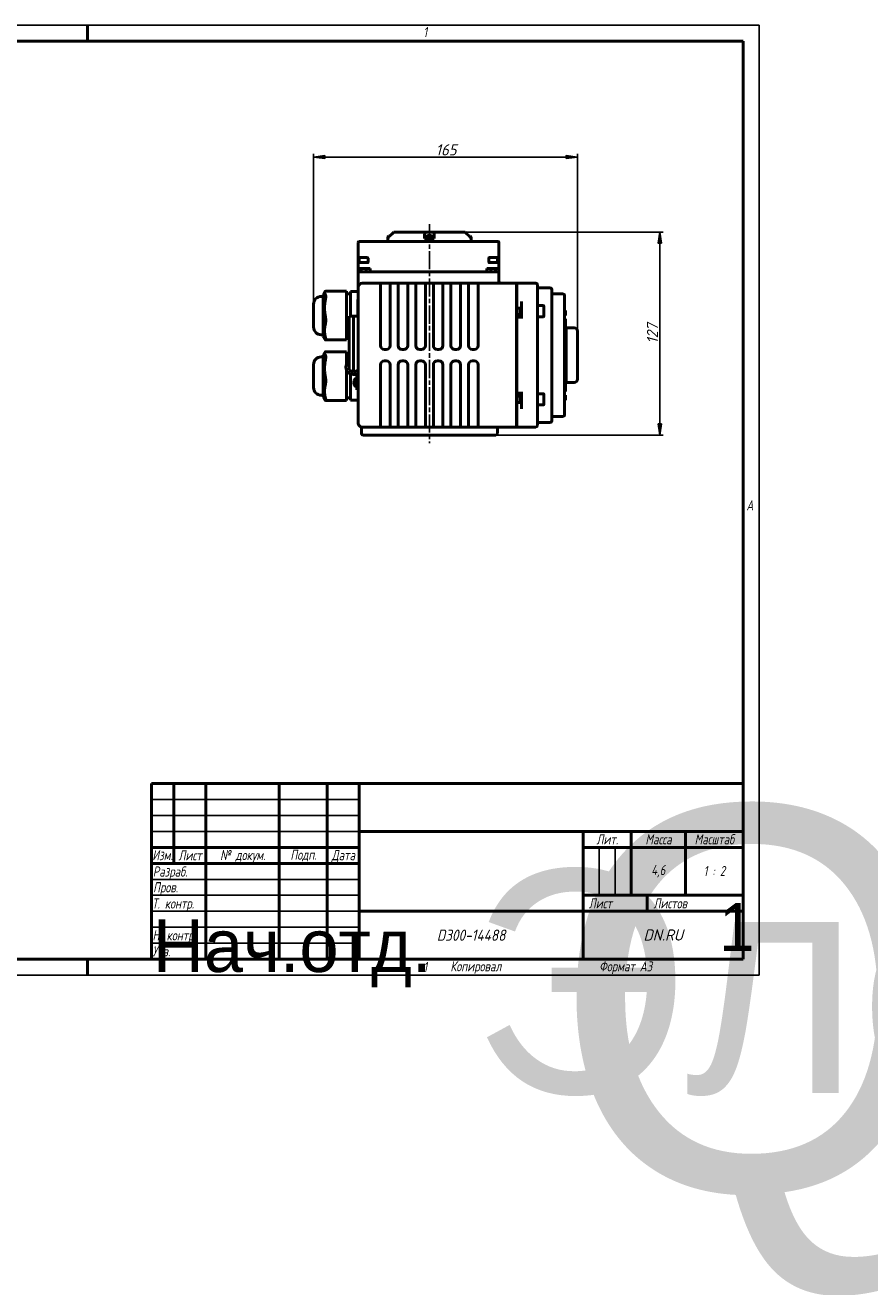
# Model space of a CAD drawing. Header units: millimetres. Extents: x -2787 to 5661, y -195 to 746.
# Tile 4 of 6: x 381 to 909, y -195 to 594. Entities that reach past the tile are written whole.
import ezdxf
from ezdxf.enums import TextEntityAlignment as Align

# ---------------------------------------------------------------- set-up
doc = ezdxf.new("R2018")
doc.units = ezdxf.units.MM
doc.header["$LTSCALE"] = 2
doc.linetypes.add('CHAIN', pattern=[0.7087, 0.4724, -0.0591, 0.1181, -0.0591])
for name, color, linetype, lineweight in [('Видимый контур (ГОСТ)', 7, 'Continuous', 50), ('Заголовок (ГОСТ)', 7, 'Continuous', 50), ('Кромка (ГОСТ)', 7, 'Continuous', 50), ('Линия резьбы (ГОСТ)', 7, 'Continuous', 25), ('Осевая линия (ГОСТ)', 7, 'Continuous', 25), ('Размер (ГОСТ)', 7, 'Continuous', 25)]:
    doc.layers.add(name, color=color, linetype=linetype, lineweight=lineweight)
doc.styles.add('Альтернативный текст (ГОСТ)', font='arial.ttf', dxfattribs={"width": 0.8})
doc.styles.add('Обычный текст (ГОСТ)', font='GOST Common Italic.ttf')
doc.dimstyles.new('Обычный (ГОСТ)', dxfattribs={"dimscale": 2, "dimtxt": 3.5, "dimasz": 3.5, "dimexe": 1, "dimexo": 0, "dimgap": 0.5, "dimtad": 1, "dimtxsty": 'Обычный текст (ГОСТ)', "dimblk": 'Filled-1', "dimcen": 0.09, "dimdle": 15, "dimclrd": 256, "dimclre": 256, "dimclrt": 256, "dimazin": 2, "dimtfac": 0.714286, "dimtdec": 3, "dimtmove": 0, "dimatfit": 3, "dimfxl": 1, "dimtolj": 1, "dimlwd": 25, "dimlwe": 25, "dimarcsym": 0})

# ---------------------------------------------------------------- blocks, each defined once
blk = doc.blocks.new('Рамки ГОСТ - Рамка')
at = {"layer": 'Кромка (ГОСТ)', "lineweight": 25}
for p, q in [((0, 297), (420, 297)), ((420, 297), (420, 0)), ((420, 0), (0, 0))]:
    blk.add_line(p, q, dxfattribs=at)
at = {"layer": 'Кромка (ГОСТ)'}
for p, q in [((210, 292), (210, 297)), ((415, 292), (20, 292)), ((415, 5), (415, 292)), ((20, 5), (415, 5)), ((210, 5), (210, 0))]:
    blk.add_line(p, q, dxfattribs=at)
at = {"layer": 'Кромка (ГОСТ)', "char_height": 3.17, "attachment_point": 1, "style": 'Альтернативный текст (ГОСТ)'}
for s, insert, width in [('\\fGOST Common|b0|i1;{\\H3.1700;1}', (315.02, 296.44), 5.2327), ('\\fGOST Common|b0|i1;{\\H3.1700;A}', (416, 148.5), 5.0704), ('\\fGOST Common|b0|i1;{\\H3.1700;1}', (315, 4.14), 6.6287), ('\\fGOST Common|b0|i1;{\\H3.1700;Формат А3}', (370, 4.39), 25.2103)]:
    blk.add_mtext(s, dxfattribs=dict(at, insert=insert, width=width))
blk = doc.blocks.new('Основные надписи ГОСТ - Форма 1')
at = {"layer": 'Заголовок (ГОСТ)'}
for p, q in [((0, 55), (185, 55)), ((0, 0), (0, 55)), ((0, 0), (0, 55)), ((7, 55), (7, 30)), ((17, 55), (17, 0)), ((40, 55), (40, 0)), ((55, 55), (55, 0)), ((65, 55), (65, 0)), ((185, 0), (185, 55)), ((65, 40), (185, 40)), ((135, 40), (135, 0)), ((150, 40), (150, 20)), ((167, 40), (167, 20)), ((0, 35), (65, 35)), ((135, 35), (185, 35)), ((0, 30), (65, 30)), ((135, 20), (185, 20)), ((155, 20), (155, 15)), ((65, 15), (185, 15)), ((185, 0), (0, 0))]:
    blk.add_line(p, q, dxfattribs=at)
at = {"layer": 'Заголовок (ГОСТ)', "linetype": 'Continuous', "lineweight": 25}
for p, q in [((0, 50), (65, 50)), ((0, 45), (65, 45)), ((0, 40), (65, 40)), ((140, 35), (140, 20)), ((145, 35), (145, 20)), ((0, 25), (65, 25)), ((0, 20), (65, 20)), ((0, 15), (65, 15)), ((0, 10), (65, 10)), ((0, 5), (65, 5))]:
    blk.add_line(p, q, dxfattribs=at)
at = {"layer": 'Заголовок (ГОСТ)', "style": 'Альтернативный текст (ГОСТ)'}
for s, insert, char_height, width, attachment_point in [('\\fGOST Common|b0|i1;{\\H3.1700;Масштаб}', (176.02, 37.53), 3.17, 17.8316, 5), ('\\fGOST Common|b0|i1;{\\H3.1700;Лит.}', (142.52, 37.49), 3.17, 14.9766, 5), ('\\fGOST Common|b0|i1;{\\H3.1700;Масса}', (158.55, 37.51), 3.17, 16.9878, 5), ('\\fGOST Common|b0|i1;{\\H3.1700;Изм.}', (3.5, 32.56), 3.17, 6.9635, 5), ('\\fGOST Common|b0|i1;{\\H3.1700;Лист}', (12.1, 32.5), 3.17, 10.0029, 5), ('\\A0;\\fGOST Common|b0|i1;{\\H3.1700;№ докум.}', (28.58, 32.16), 3.17, 22.9069, 5), ('\\fGOST Common|b0|i1;{\\H3.1700;Подп.}', (47.56, 32.45), 3.17, 14.879, 5), ('\\fGOST Common|b0|i1;{\\H3.1700;Дата}', (60.02, 32.24), 3.17, 9.9614, 5), ('\\fGOST Common|b0|i1;{\\H3.1700;Разраб.}', (0.47, 27), 3.17, 16.9971, 4), ('\\fGOST Common|b0|i1;{\\H3.1700;4,6}', (158.47, 27.53), 3.17, 17.0435, 5), ('\\fGOST Common|b0|i1;{\\H3.1700;1 : 2}', (176, 27.6), 3.17, 17.9476, 5), ('\\A0;\\fGOST Common|b0|i1;{\\H3.1700;Т. контр.}', (0.23, 17.01), 3.17, 16.9554, 4), ('\\fGOST Common|b0|i1;{\\H3.1700;Пров.}', (0.56, 22.08), 3.17, 17.0192, 4), ('\\fGOST Common|b0|i1;{\\H3.1700;Лист}', (140.37, 17.5), 3.17, 10.5071, 5), ('\\A1;', (150.6, 17.54), 3.17, 8.8313, 5), ('\\fGOST Common|b0|i1;{\\H3.1700;Листов}', (162.21, 17.5), 3.17, 14.3668, 5), ('\\fGOST Common|b0|i1;{\\H3.1700;Н. контр.}', (0.36, 7.05), 3.17, 16.9999, 4), ('\\fGOST Common|b0|i1;\\W0.90;{\\H3.5000;D300-14488}', (99.98, 7.54), 3.5, 67.2576, 5), ('\\fGOST Common|b0|i1;\\W1.00;{\\H3.5000;DN.RU}', (160.02, 7.6), 3.5, 49.9832, 5), ('\\fGOST Common|b0|i1;{\\H3.1700;Утв.}', (0.34, 2.52), 3.17, 17.0083, 4), ('\\fGOST Common|b0|i1;{\\H3.1700;Копировал}', (93.48, -0.59), 3.17, 19.7871, 1)]:
    blk.add_mtext(s, dxfattribs=dict(at, insert=insert, char_height=char_height, width=width, attachment_point=attachment_point))
at = {"layer": 'Заголовок (ГОСТ)', "lineweight": 30, "flags": 104}
for tag, height, p in [('Изм1', 2.89, (3.51, 52.52)), ('Лист1', 2.89, (12.03, 52.52)), ('Докум1', 2.89, (28.54, 52.48)), ('Изм2', 2.89, (3.5, 47.52)), ('Лист2', 2.89, (12.01, 47.5)), ('Докум2', 2.89, (28.53, 47.5)), ('ОБОЗНАЧЕНИЕ', 5, (125.33, 47.56)), ('Изм3', 2.89, (3.5, 42.5)), ('Лист3', 2.89, (12.01, 42.51)), ('Докум3', 2.89, (28.51, 42.48)), ('Изм4', 2.89, (3.51, 37.5)), ('Лист4', 2.89, (12, 37.53)), ('Докум4', 2.89, (28.51, 37.52)), ('НАИМЕНОВАНИЕ', 5, (100.14, 27.85)), ('Литера', 3.5, (137.52, 27.25)), ('Литера2', 3.5, (142.51, 27.22)), ('Литера3', 3.5, (147.52, 27.21)), ('Тип_документа', 3.17, (100.08, 17.56)), ('Листов', 3.17, (177.46, 17.58))]:
    blk.add_attdef(tag, text='', height=height, dxfattribs=at).set_placement(p, align=Align.MIDDLE_CENTER)
for tag, height, p in [('Подп1', 2.89, (40.01, 52.51)), ('Дата1', 2, (55.01, 52.51)), ('Подп2', 2.89, (40.01, 47.5)), ('Дата2', 2, (55.01, 47.49)), ('Подп3', 2.89, (40.01, 42.51)), ('Дата3', 2, (55.02, 42.52)), ('Подп4', 2.89, (40.01, 37.51)), ('Дата4', 2, (55.02, 37.51)), ('ПРОВЕРИЛ', 3.17, (17.41, 22.53)), ('Проверил_Подп.', 2.89, (40.05, 22.52)), ('ДАТА_ПРОВЕРКИ', 2, (55.02, 22.51)), ('ТЕХНОЛОГ', 3.17, (17.33, 17.54)), ('Технолог_Подп.', 2.89, (40.05, 17.51)), ('Технолог_Дата', 2, (55.01, 17.5)), ('Должность_руководителя', 3.17, (0.52, 12.51)), ('НАЧ._ОТДЕЛА', 3.17, (17.46, 12.45)), ('Руководитель_Подп.', 2.89, (40.01, 12.5)), ('Руководитель_Дата', 2, (55.01, 12.51)), ('НОРМОКОНТРОЛЬ', 3.17, (17.37, 7.48)), ('Нормоконтроль_Подп.', 2.89, (40.05, 7.52)), ('ДАТА_НОРМОКОНТРОЛЯ', 2, (55.02, 7.51)), ('УТВЕРДИЛ', 3.17, (17.4, 2.51)), ('Утвердил_Подп.', 2.89, (40.05, 2.51)), ('ДАТА_УТВЕРЖДЕНИЯ', 2, (55.01, 2.5))]:
    blk.add_attdef(tag, text='', height=height, dxfattribs=at).set_placement(p, align=Align.MIDDLE_LEFT)
for tag, p in [('Материал_Наим.', (133.71, 9.75)), ('Материал_ГОСТ', (134.04, 4.06))]:
    blk.add_attdef(tag, text='', height=3.5, dxfattribs=at).set_placement(p, align=Align.MIDDLE_RIGHT)
blk = doc.blocks.new('Filled-1')
at = {"color": 0}
for p, q in [((0, 0), (-1, 0.14)), ((-1, 0.14), (-1, -0.14)), ((-1, 0), (0, 0)), ((-1, -0.14), (0, 0))]:
    blk.add_line(p, q, dxfattribs=at)
at = {"color": 0, "flags": 128}
blk.add_lwpolyline([(-1, -0.14), (0, 0), (-1, 0.14), (-1, -0.14)], dxfattribs=at)
at = {"color": 0}
blk.add_solid([(-1, -0.14), (0, 0), (-1, 0.14), (-1, -0.14)], dxfattribs=at)
blk = doc.blocks.new('*D16')
at = {"layer": 'Defpoints', "color": 0, "linetype": 'Continuous', "transparency": 16777216}
for p in [(726.41, 511.6), (561.41, 419.66), (726.41, 402.81)]:
    blk.add_point(p, dxfattribs=at)
at = {"layer": 'Размер (ГОСТ)', "linetype": 'Continuous', "lineweight": 25, "transparency": 16777216}
for p, q in [((561.41, 419.66), (561.41, 513.6)), ((726.41, 402.81), (726.41, 513.6)), ((568.41, 511.6), (719.41, 511.6))]:
    blk.add_line(p, q, dxfattribs=at)
at = {"layer": 'Размер (ГОСТ)', "linetype": 'Continuous', "lineweight": 25, "transparency": 16777216, "xscale": 7, "yscale": 7, "zscale": 7, "rotation": 180}
blk.add_blockref('Filled-1', (561.41, 511.6), dxfattribs=at)
at = {"layer": 'Размер (ГОСТ)', "linetype": 'Continuous', "lineweight": 25, "transparency": 16777216, "xscale": 7, "yscale": 7, "zscale": 7}
blk.add_blockref('Filled-1', (726.41, 511.6), dxfattribs=at)
at = {"layer": 'Размер (ГОСТ)', "linetype": 'Continuous', "lineweight": 25, "transparency": 16777216, "insert": (637.75, 519.6), "char_height": 7, "attachment_point": 1, "style": 'Обычный текст (ГОСТ)'}
blk.add_mtext('\\A1;165', dxfattribs=at)
blk = doc.blocks.new('*D17')
at = {"layer": 'Defpoints', "color": 0, "linetype": 'Continuous', "transparency": 16777216}
for p in [(656.22, 464.72), (675.38, 337.72), (777.94, 337.72)]:
    blk.add_point(p, dxfattribs=at)
at = {"layer": 'Размер (ГОСТ)', "linetype": 'Continuous', "lineweight": 25, "transparency": 16777216}
for p, q in [((656.22, 464.72), (779.94, 464.72)), ((777.94, 457.72), (777.94, 344.72)), ((675.38, 337.72), (779.94, 337.72))]:
    blk.add_line(p, q, dxfattribs=at)
at = {"layer": 'Размер (ГОСТ)', "linetype": 'Continuous', "lineweight": 25, "transparency": 16777216, "xscale": 7, "yscale": 7, "zscale": 7}
for p, rotation in [((777.94, 464.72), 90), ((777.94, 337.72), 270)]:
    blk.add_blockref('Filled-1', p, dxfattribs=dict(at, rotation=rotation))
at = {"layer": 'Размер (ГОСТ)', "linetype": 'Continuous', "lineweight": 25, "transparency": 16777216, "insert": (769.85, 394.88), "char_height": 7, "attachment_point": 1, "rotation": 90, "style": 'Обычный текст (ГОСТ)'}
blk.add_mtext('\\A1;127', dxfattribs=at)

msp = doc.modelspace()

# ---------------------------------------------------------------- linework, layer by layer
at = {"layer": 'Видимый контур (ГОСТ)'}
for p, q in [((589.308, 458.223), (589.308, 446.723)), ((597.292, 458.723), (589.808, 458.723)), ((669.323, 458.723), (597.292, 458.723)), ((607.796, 461.123), (607.796, 460.723)), ((607.796, 460.723), (607.89, 460.723)), ((607.881, 458.723), (607.881, 460.723)), ((607.89, 460.723), (608.055, 460.723)), ((608.055, 460.809), (608.055, 460.723)), ((609.069, 462.23), (608.924, 462.23)), ((611.546, 464.723), (611.547, 464.723)), ((611.547, 464.723), (631.157, 464.723)), ((630.884, 460.809), (630.884, 461.516)), ((630.884, 460.723), (630.884, 460.809)), ((630.884, 460.723), (633.185, 460.723)), ((631.157, 464.723), (636.61, 464.723)), ((631.365, 461.123), (631.365, 460.723)), ((632.775, 462.23), (632.493, 462.23)), ((633.185, 460.723), (634.542, 460.723)), ((633.459, 462.451), (633.461, 462.424)), ((634.792, 462.23), (634.223, 462.23)), ((634.271, 462.451), (634.251, 462.23)), ((634.542, 460.723), (636.884, 460.723)), ((636.365, 461.123), (636.365, 460.723)), ((636.61, 464.723), (656.215, 464.723)), ((636.884, 461.516), (636.884, 460.809)), ((636.884, 460.809), (636.884, 460.723)), ((659.708, 460.723), (659.708, 460.809)), ((659.708, 460.723), (659.871, 460.723)), ((659.871, 460.723), (659.966, 460.723)), ((659.881, 458.723), (659.881, 460.723)), ((659.966, 461.123), (659.966, 460.723)), ((676.808, 458.723), (669.323, 458.723)), ((677.308, 446.723), (677.308, 458.223)), ((589.308, 446.723), (589.308, 445.223)), ((589.308, 445.223), (589.308, 441.823)), ((589.308, 439.823), (589.308, 441.823)), ((590.308, 441.823), (589.308, 441.823)), ((589.808, 445.723), (590.308, 445.723)), ((590.005, 448.423), (590.005, 445.723)), ((590.305, 448.723), (595.205, 448.723)), ((595.788, 445.723), (590.308, 445.723)), ((590.308, 441.823), (596.808, 441.823)), ((591.255, 441.823), (591.255, 439.723)), ((594.255, 441.823), (594.255, 439.723)), ((595.505, 448.423), (595.505, 445.908)), ((596.808, 439.823), (596.808, 441.823)), ((669.808, 439.823), (669.808, 441.823)), ((669.808, 441.823), (676.308, 441.823)), ((676.308, 445.723), (670.827, 445.723)), ((671.005, 448.423), (671.005, 445.981)), ((671.305, 448.723), (676.205, 448.723)), ((672.255, 441.823), (672.255, 439.723)), ((675.255, 441.823), (675.255, 439.723)), ((676.308, 445.723), (676.808, 445.723)), ((677.308, 441.823), (676.308, 441.823)), ((676.505, 448.423), (676.505, 445.723)), ((677.308, 445.223), (677.308, 446.723)), ((677.308, 441.823), (677.308, 445.223)), ((677.308, 439.823), (677.308, 441.823)), ((589.308, 439.823), (591.255, 439.823)), ((589.308, 439.723), (676.308, 439.723)), ((589.308, 439.723), (589.308, 430.223)), ((594.255, 439.823), (596.808, 439.823)), ((596.808, 439.823), (669.808, 439.823)), ((618.552, 439.723), (618.552, 439.823)), ((653.038, 439.723), (653.038, 439.823)), ((669.808, 439.823), (672.255, 439.823)), ((675.255, 439.823), (677.308, 439.823)), ((676.308, 439.723), (677.308, 439.723)), ((677.308, 433.723), (677.308, 439.723)), ((567.408, 425.506), (568.436, 427.22)), ((582.108, 427.726), (568.938, 427.726)), ((582.108, 427.726), (582.108, 427.617)), ((582.108, 425.762), (582.108, 427.617)), ((584.508, 426.078), (582.108, 426.078)), ((584.508, 427.488), (584.508, 427.477)), ((589.308, 427.488), (584.508, 427.488)), ((584.508, 426.873), (584.508, 427.477)), ((584.508, 426.873), (584.508, 423.567)), ((589.308, 430.223), (589.308, 416.178)), ((603.308, 432.723), (591.808, 432.723)), ((603.308, 432.723), (609.308, 432.723)), ((603.308, 432.723), (603.308, 432.459)), ((603.308, 418.414), (603.308, 432.459)), ((614.308, 432.723), (609.308, 432.723)), ((609.308, 432.459), (609.308, 432.723)), ((609.308, 432.459), (609.308, 418.414)), ((614.308, 432.723), (620.308, 432.723)), ((614.308, 432.723), (614.308, 432.459)), ((614.308, 418.414), (614.308, 432.459)), ((620.308, 432.459), (620.308, 432.723)), ((625.308, 432.723), (620.308, 432.723)), ((620.308, 432.459), (620.308, 418.414)), ((625.308, 432.723), (631.308, 432.723)), ((625.308, 432.723), (625.308, 432.459)), ((625.308, 418.414), (625.308, 432.459)), ((631.308, 432.459), (631.308, 432.723)), ((636.308, 432.723), (631.308, 432.723)), ((631.308, 432.459), (631.308, 418.414)), ((636.308, 432.723), (642.308, 432.723)), ((636.308, 432.723), (636.308, 432.459)), ((636.308, 418.414), (636.308, 432.459)), ((642.308, 432.459), (642.308, 432.723)), ((647.308, 432.723), (642.308, 432.723)), ((642.308, 432.459), (642.308, 418.414)), ((647.308, 432.723), (653.308, 432.723)), ((647.308, 432.723), (647.308, 432.459)), ((647.308, 418.414), (647.308, 432.459)), ((653.308, 432.459), (653.308, 432.723)), ((658.308, 432.723), (653.308, 432.723)), ((653.308, 432.459), (653.308, 418.414)), ((664.308, 432.723), (658.308, 432.723)), ((658.308, 432.723), (658.308, 432.459)), ((658.308, 418.414), (658.308, 432.459)), ((664.308, 432.459), (664.308, 432.723)), ((688.308, 432.723), (664.308, 432.723)), ((664.308, 432.459), (664.308, 418.414)), ((688.308, 432.723), (688.308, 432.459)), ((688.308, 432.459), (688.308, 418.414)), ((700.408, 432.723), (688.408, 432.723)), ((688.408, 432.459), (688.408, 432.723)), ((688.408, 432.459), (688.408, 421.343)), ((701.408, 431.723), (701.408, 431.565)), ((701.408, 418.612), (701.408, 431.565)), ((709.408, 429.723), (702.408, 429.723)), ((710.408, 428.723), (710.408, 428.565)), ((710.408, 417.958), (710.408, 428.565)), ((717.408, 425.992), (710.408, 425.992)), ((561.408, 405.309), (561.408, 419.662)), ((567.408, 424.462), (566.208, 424.462)), ((567.408, 425.506), (567.408, 399.465)), ((582.108, 425.762), (582.108, 421.83)), ((582.108, 412.589), (582.108, 421.83)), ((584.508, 414.565), (584.508, 423.567)), ((589.008, 415.959), (589.008, 419.079)), ((589.008, 419.079), (589.108, 419.079)), ((589.108, 412.089), (589.108, 422.611)), ((589.308, 422.611), (589.108, 422.611)), ((603.308, 418.414), (603.308, 416.178)), ((609.308, 416.178), (609.308, 418.414)), ((614.308, 418.414), (614.308, 416.178)), ((620.308, 416.178), (620.308, 418.414)), ((625.308, 418.414), (625.308, 416.178)), ((631.308, 416.178), (631.308, 418.414)), ((636.308, 418.414), (636.308, 416.178)), ((642.308, 416.178), (642.308, 418.414)), ((647.308, 418.414), (647.308, 416.178)), ((653.308, 416.178), (653.308, 418.414)), ((658.308, 418.414), (658.308, 416.178)), ((664.308, 416.178), (664.308, 418.414)), ((688.408, 425.654), (688.308, 425.654)), ((688.408, 421.654), (688.308, 421.654)), ((688.308, 418.414), (688.308, 416.178)), ((688.408, 419.689), (688.408, 421.343)), ((688.408, 419.689), (688.408, 417.203)), ((691.408, 421.343), (691.408, 418.414)), ((691.408, 416.178), (691.408, 418.414)), ((705.008, 418.703), (701.408, 418.703)), ((701.408, 418.612), (701.408, 417.885)), ((705.408, 418.303), (705.408, 412.103)), ((718.408, 397.457), (718.408, 424.992)), ((582.108, 412.589), (582.108, 406.698)), ((583.668, 412.088), (586.488, 412.104)), ((583.668, 393.411), (583.668, 412.088)), ((584.508, 414.565), (584.508, 412.093)), ((586.488, 412.104), (589.308, 412.088)), ((586.488, 393.427), (586.488, 412.104)), ((589.008, 414.436), (589.008, 415.959)), ((589.008, 413.974), (589.008, 414.436)), ((589.008, 413.974), (589.108, 413.974)), ((589.308, 416.178), (589.308, 359.268)), ((603.308, 393.723), (603.308, 416.178)), ((609.308, 416.178), (609.308, 393.723)), ((614.308, 393.723), (614.308, 416.178)), ((620.308, 416.178), (620.308, 393.723)), ((625.308, 393.723), (625.308, 416.178)), ((631.308, 416.178), (631.308, 393.723)), ((636.308, 393.723), (636.308, 416.178)), ((642.308, 416.178), (642.308, 393.723)), ((647.308, 393.723), (647.308, 416.178)), ((653.308, 416.178), (653.308, 393.723)), ((658.308, 393.723), (658.308, 416.178)), ((664.308, 416.178), (664.308, 393.723)), ((691.408, 417.203), (688.308, 417.203)), ((688.308, 416.178), (688.308, 359.268)), ((691.408, 413.203), (688.308, 413.203)), ((688.408, 413.203), (688.408, 411.578)), ((688.408, 410.578), (688.408, 411.578)), ((688.408, 411.578), (691.408, 411.578)), ((688.408, 410.578), (688.408, 364.868)), ((690.408, 417.203), (690.408, 413.203)), ((691.408, 416.178), (691.408, 410.578)), ((701.408, 417.519), (701.408, 417.885)), ((701.408, 417.519), (701.408, 416.178)), ((701.408, 359.268), (701.408, 416.178)), ((705.008, 411.703), (701.458, 411.703)), ((710.408, 409.898), (710.408, 417.958)), ((718.408, 415.65), (718.908, 415.65)), ((718.408, 415.64), (718.908, 415.64)), ((718.408, 412.533), (718.908, 412.533)), ((718.408, 412.523), (718.908, 412.523)), ((718.408, 410.519), (718.908, 410.519)), ((718.908, 415.65), (718.908, 415.64)), ((718.908, 415.64), (718.908, 415.227)), ((718.908, 415.227), (718.908, 414.084)), ((718.908, 414.084), (718.908, 412.927)), ((718.908, 412.927), (718.908, 412.533)), ((718.908, 412.533), (718.908, 412.523)), ((718.908, 408.432), (718.908, 410.519)), ((582.108, 399.313), (582.108, 406.698)), ((688.308, 409.136), (688.408, 409.136)), ((710.408, 365.548), (710.408, 409.898)), ((718.408, 408.432), (718.908, 408.432)), ((718.408, 406.77), (718.908, 406.77)), ((718.408, 406.725), (718.908, 406.725)), ((718.908, 408.432), (718.908, 406.77)), ((718.908, 406.77), (718.908, 406.725)), ((718.908, 402.024), (718.908, 406.725)), ((718.908, 403.725), (719.408, 403.725)), ((719.408, 399.024), (719.408, 404.808)), ((719.408, 404.808), (724.408, 404.808)), ((726.408, 402.808), (726.408, 372.638)), ((567.408, 400.509), (566.208, 400.509)), ((567.408, 399.465), (568.436, 397.751)), ((582.108, 397.245), (568.938, 397.245)), ((582.108, 399.313), (582.108, 397.245)), ((583.668, 398.893), (582.108, 398.893)), ((718.408, 402.024), (718.908, 402.024)), ((718.408, 377.989), (718.408, 397.457)), ((718.908, 373.422), (718.908, 402.024)), ((718.908, 399.024), (719.408, 399.024)), ((719.408, 376.422), (719.408, 399.024)), ((567.408, 386.606), (566.208, 386.606)), ((567.408, 387.65), (568.436, 389.364)), ((567.408, 387.65), (567.408, 361.609)), ((582.108, 389.87), (568.938, 389.87)), ((582.108, 389.87), (582.108, 389.761)), ((582.108, 387.905), (582.108, 389.761)), ((583.668, 388.222), (582.108, 388.222)), ((582.108, 387.905), (582.108, 383.974)), ((583.668, 393.411), (583.668, 378.413)), ((586.488, 393.427), (586.488, 376.785)), ((606.808, 391.223), (605.808, 391.223)), ((617.808, 391.223), (616.808, 391.223)), ((628.808, 391.223), (627.808, 391.223)), ((639.808, 391.223), (638.808, 391.223)), ((650.808, 391.223), (649.808, 391.223)), ((661.808, 391.223), (660.808, 391.223)), ((561.408, 367.453), (561.408, 381.806)), ((581.658, 380.001), (581.658, 380.115)), ((582.108, 382.055), (582.108, 383.974)), ((603.308, 359.268), (603.308, 381.723)), ((605.808, 384.223), (606.808, 384.223)), ((609.308, 381.723), (609.308, 359.268)), ((614.308, 359.268), (614.308, 381.723)), ((616.808, 384.223), (617.808, 384.223)), ((620.308, 381.723), (620.308, 359.268)), ((625.308, 359.268), (625.308, 381.723)), ((627.808, 384.223), (628.808, 384.223)), ((631.308, 381.723), (631.308, 359.268)), ((636.308, 359.268), (636.308, 381.723)), ((638.808, 384.223), (639.808, 384.223)), ((642.308, 381.723), (642.308, 359.268)), ((647.308, 359.268), (647.308, 381.723)), ((649.808, 384.223), (650.808, 384.223)), ((653.308, 381.723), (653.308, 359.268)), ((658.308, 359.268), (658.308, 381.723)), ((660.808, 384.223), (661.808, 384.223)), ((664.308, 381.723), (664.308, 359.268)), ((582.108, 374.733), (582.108, 378.06)), ((582.108, 374.733), (582.108, 368.842)), ((583.668, 378.413), (586.488, 376.785)), ((584.508, 375.876), (584.508, 370.72)), ((584.508, 362.321), (584.508, 370.72)), ((589.308, 375.591), (586.068, 375.591)), ((589.308, 378.413), (586.488, 376.785)), ((586.682, 370.966), (586.9, 370.947)), ((586.9, 371.285), (586.9, 370.66)), ((588.007, 373.113), (588.408, 373.113)), ((588.408, 370.613), (588.408, 375.591)), ((718.408, 350.454), (718.408, 377.989)), ((718.408, 373.422), (718.908, 373.422)), ((718.908, 376.422), (719.408, 376.422)), ((718.908, 368.721), (718.908, 373.422)), ((718.908, 371.721), (719.408, 371.721)), ((719.408, 370.638), (719.408, 376.422)), ((582.108, 361.457), (582.108, 368.842)), ((586.682, 370.259), (586.687, 370.26)), ((586.9, 369.345), (586.9, 369.198)), ((588.007, 368.113), (588.408, 368.113)), ((588.408, 370.613), (588.408, 366.113)), ((589.308, 366.113), (588.408, 366.113)), ((688.308, 366.31), (688.408, 366.31)), ((688.408, 363.868), (688.408, 364.868)), ((688.408, 363.868), (688.408, 362.145)), ((688.408, 363.868), (691.408, 363.868)), ((691.408, 364.868), (691.408, 359.268)), ((705.008, 363.645), (701.424, 363.645)), ((705.408, 363.245), (705.408, 357.045)), ((710.408, 357.488), (710.408, 365.548)), ((718.408, 368.721), (718.908, 368.721)), ((718.408, 368.676), (718.908, 368.676)), ((718.408, 367.013), (718.908, 367.013)), ((718.408, 364.927), (718.908, 364.927)), ((718.908, 368.721), (718.908, 368.676)), ((718.908, 368.676), (718.908, 367.013)), ((718.908, 364.927), (718.908, 367.013)), ((719.408, 370.638), (724.408, 370.638)), ((567.408, 362.653), (566.208, 362.653)), ((567.408, 361.609), (568.436, 359.895)), ((582.108, 359.389), (568.938, 359.389)), ((582.108, 361.457), (582.108, 359.389)), ((584.508, 361.037), (582.108, 361.037)), ((584.508, 362.321), (584.508, 359.627)), ((589.308, 359.627), (584.508, 359.627)), ((589.308, 359.268), (589.308, 345.223)), ((603.308, 359.268), (603.308, 357.032)), ((603.308, 342.987), (603.308, 357.032)), ((609.308, 357.032), (609.308, 359.268)), ((609.308, 357.032), (609.308, 342.987)), ((614.308, 359.268), (614.308, 357.032)), ((614.308, 342.987), (614.308, 357.032)), ((620.308, 357.032), (620.308, 359.268)), ((620.308, 357.032), (620.308, 342.987)), ((625.308, 359.268), (625.308, 357.032)), ((625.308, 342.987), (625.308, 357.032)), ((631.308, 357.032), (631.308, 359.268)), ((631.308, 357.032), (631.308, 342.987)), ((636.308, 359.268), (636.308, 357.032)), ((636.308, 342.987), (636.308, 357.032)), ((642.308, 357.032), (642.308, 359.268)), ((642.308, 357.032), (642.308, 342.987)), ((647.308, 359.268), (647.308, 357.032)), ((647.308, 342.987), (647.308, 357.032)), ((653.308, 357.032), (653.308, 359.268)), ((653.308, 357.032), (653.308, 342.987)), ((658.308, 359.268), (658.308, 357.032)), ((658.308, 342.987), (658.308, 357.032)), ((664.308, 357.032), (664.308, 359.268)), ((664.308, 357.032), (664.308, 342.987)), ((691.408, 362.145), (688.308, 362.145)), ((688.308, 359.268), (688.308, 357.032)), ((691.408, 358.145), (688.308, 358.145)), ((688.308, 357.032), (688.308, 342.987)), ((688.408, 358.145), (688.408, 355.756)), ((688.408, 354.103), (688.408, 355.756)), ((690.408, 362.145), (690.408, 358.145)), ((691.408, 357.032), (691.408, 359.268)), ((691.408, 357.032), (691.408, 354.103)), ((701.408, 359.268), (701.408, 357.926)), ((701.408, 357.847), (701.408, 357.926)), ((701.408, 357.847), (701.408, 356.654)), ((701.408, 343.881), (701.408, 356.654)), ((705.008, 356.645), (701.408, 356.645)), ((710.408, 346.881), (710.408, 357.488)), ((718.408, 362.798), (718.908, 362.798)), ((718.408, 362.392), (718.908, 362.392)), ((718.408, 359.671), (718.908, 359.671)), ((718.908, 362.798), (718.908, 362.392)), ((718.908, 362.392), (718.908, 361.234)), ((718.908, 361.234), (718.908, 360.08)), ((718.908, 360.08), (718.908, 359.671)), ((688.408, 353.654), (688.308, 353.654)), ((688.408, 349.654), (688.308, 349.654)), ((688.408, 354.103), (688.408, 342.987)), ((711.408, 349.454), (717.408, 349.454)), ((591.381, 342.76), (591.381, 338.723)), ((591.808, 342.723), (603.308, 342.723)), ((603.308, 342.987), (603.308, 342.723)), ((609.308, 342.734), (603.308, 342.734)), ((609.308, 342.723), (603.308, 342.723)), ((609.308, 342.723), (609.308, 342.987)), ((609.308, 342.723), (614.308, 342.723)), ((614.308, 342.987), (614.308, 342.723)), ((620.308, 342.734), (614.308, 342.734)), ((620.308, 342.723), (614.308, 342.723)), ((620.308, 342.723), (620.308, 342.987)), ((620.308, 342.723), (625.308, 342.723)), ((625.308, 342.987), (625.308, 342.723)), ((631.308, 342.734), (625.308, 342.734)), ((631.308, 342.723), (625.308, 342.723)), ((631.308, 342.723), (631.308, 342.987)), ((631.308, 342.723), (636.308, 342.723)), ((636.308, 342.987), (636.308, 342.723)), ((642.308, 342.734), (636.308, 342.734)), ((642.308, 342.723), (636.308, 342.723)), ((642.308, 342.723), (642.308, 342.987)), ((642.308, 342.723), (647.308, 342.723)), ((647.308, 342.987), (647.308, 342.723)), ((653.308, 342.734), (647.308, 342.734)), ((653.308, 342.723), (647.308, 342.723)), ((653.308, 342.723), (653.308, 342.987)), ((653.308, 342.723), (658.308, 342.723)), ((658.308, 342.987), (658.308, 342.723)), ((664.308, 342.734), (658.308, 342.734)), ((664.308, 342.723), (658.308, 342.723)), ((664.308, 342.723), (664.308, 342.987)), ((664.308, 342.723), (688.308, 342.723)), ((676.381, 342.723), (676.381, 338.723)), ((688.308, 342.987), (688.308, 342.723)), ((688.408, 342.723), (688.408, 342.987)), ((688.408, 342.723), (700.408, 342.723)), ((701.408, 343.881), (701.408, 343.723)), ((702.408, 345.723), (709.408, 345.723)), ((710.408, 346.881), (710.408, 346.723)), ((675.381, 337.723), (592.381, 337.723))]:
    msp.add_line(p, q, dxfattribs=at)
for centre, radius, start, end in [((589.808, 458.223), 0.5, 90, 180), ((608.796, 461.123), 1, 116.26077, 179.99), ((610.296, 458.083), 4.39, 104.93731, 116.26077), ((632.365, 461.123), 1, 116.26077, 179.99), ((633.865, 458.083), 4.39, 97.485163, 116.26077), ((633.865, 458.083), 4.39, 63.73923, 82.514837), ((635.365, 461.123), 1, 0.01, 63.73923), ((657.466, 458.083), 4.39, 63.73923, 75.04998), ((658.966, 461.123), 1, 0.01, 63.73923), ((676.808, 458.223), 0.5, 0, 90), ((589.808, 445.223), 0.5, 90, 180), ((590.305, 448.423), 0.3, 90, 180), ((595.205, 448.423), 0.3, 0, 90), ((671.305, 448.423), 0.3, 90, 180), ((676.205, 448.423), 0.3, 0, 90), ((676.808, 445.223), 0.5, 0, 90), ((591.808, 430.223), 2.5, 90, 180), ((678.308, 433.723), 1, 180, 270), ((700.408, 431.723), 1, 0, 90), ((702.408, 430.723), 1, 180, 270), ((709.408, 428.723), 1, 0, 90), ((717.408, 424.992), 1, 0, 90), ((566.208, 419.662), 4.8, 90, 180), ((705.008, 418.303), 0.4, 0, 90), ((705.008, 412.103), 0.4, 270, 0), ((566.208, 405.309), 4.8, 180, 270), ((724.408, 402.808), 2, 0, 90), ((566.208, 381.806), 4.8, 90, 180), ((605.808, 393.723), 2.5, 180, 270), ((606.808, 393.723), 2.5, 270, 0), ((616.808, 393.723), 2.5, 180, 270), ((617.808, 393.723), 2.5, 270, 0), ((627.808, 393.723), 2.5, 180, 270), ((628.808, 393.723), 2.5, 270, 0), ((638.808, 393.723), 2.5, 180, 270), ((639.808, 393.723), 2.5, 270, 0), ((649.808, 393.723), 2.5, 180, 270), ((650.808, 393.723), 2.5, 270, 0), ((660.808, 393.723), 2.5, 180, 270), ((661.808, 393.723), 2.5, 270, 0), ((586.068, 380.115), 4.41, 122.968097, 180), ((586.068, 380.001), 4.41, 180, 270), ((605.808, 381.723), 2.5, 90, 180), ((606.808, 381.723), 2.5, 0, 90), ((616.808, 381.723), 2.5, 90, 180), ((617.808, 381.723), 2.5, 0, 90), ((627.808, 381.723), 2.5, 90, 180), ((628.808, 381.723), 2.5, 0, 90), ((638.808, 381.723), 2.5, 90, 180), ((639.808, 381.723), 2.5, 0, 90), ((649.808, 381.723), 2.5, 90, 180), ((650.808, 381.723), 2.5, 0, 90), ((660.808, 381.723), 2.5, 90, 180), ((661.808, 381.723), 2.5, 0, 90), ((591.048, 370.613), 4.39, 153.73923, 164.068399), ((588.007, 372.113), 1, 90.01, 153.73923), ((724.408, 372.638), 2, 270, 0), ((566.208, 367.453), 4.8, 180, 270), ((591.048, 370.613), 4.39, 195.931601, 206.26077), ((588.007, 369.113), 1, 206.26077, 269.99), ((705.008, 363.245), 0.4, 0, 90), ((705.008, 357.045), 0.4, 270, 0), ((711.408, 348.454), 1, 90, 180), ((717.408, 350.454), 1, 270, 0), ((591.808, 345.223), 2.5, 180, 270), ((700.408, 343.723), 1, 270, 0), ((702.408, 344.723), 1, 90, 180), ((709.408, 346.723), 1, 270, 0), ((592.381, 338.723), 1, 180, 270), ((675.381, 338.723), 1, 270, 0)]:
    msp.add_arc(centre, radius, start, end, dxfattribs=at)
for centre, major_axis, ratio, start_param, end_param in [((610.358, 458.097), (-0.981, 4.276), 0.9208835, 0.0569265, 0.128364), ((633.927, 458.097), (-0.983, 4.276), 0.9211858, 6.1788895, 6.4110918), ((633.777, 458.097), (0.7, 4.331), 0.8375566, 0.2388552, 0.4710575), ((634.015, 458.097), (-0.413, 4.367), 0.3792369, 5.9107883, 6.1429906), ((633.715, 458.097), (0.413, 4.367), 0.3792369, 0.1401947, 0.1567024), ((633.953, 458.097), (-0.7, 4.331), 0.8375566, 6.0070101, 6.0443301), ((633.729, 458.097), (0.454, 4.363), 0.5393541, 6.0027196, 6.2349219), ((633.803, 458.097), (0.983, 4.276), 0.9211858, 0.0877882, 0.1042958), ((591.033, 370.585), (-3.906, 1.997), 0.9814972, 0.1910005, 0.3607135), ((591.033, 370.461), (-4.368, 0.407), 0.3449315, 5.9788098, 6.211012), ((591.033, 370.669), (-4.253, -1.075), 0.9345727, 5.9469399, 5.9469603), ((591.033, 370.453), (-4.37, 0.388), 0.170491, 0.1194678, 0.2891807), ((591.033, 370.772), (-4.37, -0.388), 0.170491, 5.9315152, 6.1637175), ((591.033, 370.557), (-4.253, 1.075), 0.9345727, 0.336225, 0.5684273), ((591.033, 370.64), (-3.906, -1.997), 0.9814972, 5.9224718, 6.1546741)]:
    msp.add_ellipse(centre, major_axis=major_axis, ratio=ratio, start_param=start_param, end_param=end_param, dxfattribs=at)
for points, knots in [([(608.35, 461.516), (608.349, 461.516), (608.349, 461.515), (608.261, 461.428), (608.179, 461.305), (608.084, 461.077), (608.055, 460.932), (608.055, 460.809)], [-0.074150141, -0.074150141, -0.074150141, -0.074150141, -0.074012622, -0.074012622, -0.036942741, -0.036942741, 0, 0, 0, 0]), ([(611.547, 464.723), (611.26, 464.423), (610.962, 464.116), (610.678, 463.829), (610.554, 463.705), (610.426, 463.577), (610.296, 463.448)], [-0.12159309, -0.12159309, -0.12159309, -0.12159309, 0, 0, 0, 0.05284171, 0.05284171, 0.05284171, 0.05284171]), ([(610.296, 463.448), (610.426, 463.577), (610.554, 463.705), (610.961, 464.116), (611.26, 464.423), (611.546, 464.723)], [1.13553758, 1.13553758, 1.13553758, 1.13553758, 1.18828561, 1.18828561, 1.30987869, 1.30987869, 1.30987869, 1.30987869]), ([(630.884, 463.448), (630.884, 463.577), (630.892, 463.705), (630.944, 464.116), (631.026, 464.423), (631.157, 464.723)], [1.13553758, 1.13553758, 1.13553758, 1.13553758, 1.18828561, 1.18828561, 1.30987869, 1.30987869, 1.30987869, 1.30987869]), ([(633.459, 462.451), (633.459, 462.451), (633.458, 462.451), (633.451, 462.452), (633.443, 462.451), (633.418, 462.45), (633.402, 462.448), (633.377, 462.446), (633.368, 462.445), (633.359, 462.444)], [0.008863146, 0.008863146, 0.008863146, 0.008863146, 0.012211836, 0.012211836, 0.018306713, 0.018306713, 0.02440159, 0.02440159, 0.027283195, 0.027283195, 0.027283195, 0.027283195]), ([(633.599, 462.444), (633.616, 462.446), (633.637, 462.448), (633.679, 462.45), (633.701, 462.451), (633.741, 462.452), (633.761, 462.451), (633.797, 462.45), (633.812, 462.448), (633.828, 462.446), (633.833, 462.445), (633.837, 462.444)], [0, 0, 0, 0, 0.006105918, 0.006105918, 0.012211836, 0.012211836, 0.018306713, 0.018306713, 0.02440159, 0.02440159, 0.027283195, 0.027283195, 0.027283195, 0.027283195]), ([(634.131, 462.444), (634.114, 462.446), (634.093, 462.448), (634.051, 462.45), (634.029, 462.451), (633.989, 462.452), (633.969, 462.451), (633.933, 462.45), (633.918, 462.448), (633.902, 462.446), (633.897, 462.445), (633.893, 462.444)], [0, 0, 0, 0, 0.006108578, 0.006108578, 0.012217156, 0.012217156, 0.018309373, 0.018309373, 0.02440159, 0.02440159, 0.027283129, 0.027283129, 0.027283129, 0.027283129]), ([(634.296, 462.444), (634.285, 462.446), (634.277, 462.448), (634.269, 462.45), (634.27, 462.451), (634.279, 462.452), (634.287, 462.451), (634.312, 462.45), (634.328, 462.448), (634.353, 462.446), (634.361, 462.445), (634.37, 462.444)], [0, 0, 0, 0, 0.006105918, 0.006105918, 0.012211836, 0.012211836, 0.018306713, 0.018306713, 0.02440159, 0.02440159, 0.027283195, 0.027283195, 0.027283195, 0.027283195]), ([(636.61, 464.723), (636.741, 464.423), (636.823, 464.116), (636.859, 463.829), (636.875, 463.705), (636.883, 463.577), (636.884, 463.448)], [-0.12159309, -0.12159309, -0.12159309, -0.12159309, 0, 0, 0, 0.05284171, 0.05284171, 0.05284171, 0.05284171]), ([(657.466, 463.448), (657.336, 463.577), (657.208, 463.705), (656.8, 464.116), (656.502, 464.423), (656.215, 464.723)], [1.13553758, 1.13553758, 1.13553758, 1.13553758, 1.18828561, 1.18828561, 1.30987869, 1.30987869, 1.30987869, 1.30987869]), ([(659.708, 460.809), (659.708, 460.932), (659.679, 461.077), (659.584, 461.305), (659.501, 461.428), (659.413, 461.515), (659.413, 461.516), (659.413, 461.516)], [-0.59454155, -0.59454155, -0.59454155, -0.59454155, -0.557598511, -0.557598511, -0.520528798, -0.520528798, -0.520391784, -0.520391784, -0.520391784, -0.520391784]), ([(595.505, 445.908), (595.505, 445.841), (595.485, 445.789), (595.412, 445.734), (595.374, 445.723), (595.328, 445.723)], [-0.254607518, -0.254607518, -0.254607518, -0.254607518, -0.207712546, -0.207712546, -0.175289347, -0.175289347, -0.175289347, -0.175289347]), ([(671.236, 445.723), (671.2, 445.723), (671.167, 445.729), (671.052, 445.775), (671.01, 445.855), (671.006, 445.969), (671.005, 445.975), (671.005, 445.981)], [-0.167196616, -0.167196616, -0.167196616, -0.167196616, -0.149923, -0.149923, -0.098937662, -0.098937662, -0.096124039, -0.096124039, -0.096124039, -0.096124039]), ([(568.758, 421.83), (568.848, 422.275), (568.924, 422.734), (569.034, 423.63), (569.061, 424.058), (569.061, 424.748), (569.034, 425.065), (568.924, 425.519), (568.848, 425.672), (568.758, 425.762)], [-2.87867856, -2.87867856, -2.87867856, -2.87867856, -2.7371558, -2.7371558, -2.57932614, -2.57932614, -2.42149649, -2.42149649, -2.27997373, -2.27997373, -2.27997373, -2.27997373]), ([(568.758, 406.698), (568.848, 407.055), (568.924, 407.474), (569.034, 408.43), (569.061, 408.975), (569.061, 410.008), (569.034, 410.581), (568.924, 411.648), (568.848, 412.144), (568.758, 412.589)], [-2.87867856, -2.87867856, -2.87867856, -2.87867856, -2.7371558, -2.7371558, -2.57932614, -2.57932614, -2.42149649, -2.42149649, -2.27997373, -2.27997373, -2.27997373, -2.27997373]), ([(568.758, 397.354), (568.848, 397.265), (568.924, 397.226), (569.034, 397.286), (569.061, 397.402), (569.061, 397.746), (569.034, 398.001), (568.924, 398.614), (568.848, 398.958), (568.758, 399.313)], [-2.87867856, -2.87867856, -2.87867856, -2.87867856, -2.7371558, -2.7371558, -2.57932614, -2.57932614, -2.42149649, -2.42149649, -2.27997373, -2.27997373, -2.27997373, -2.27997373]), ([(568.758, 383.974), (568.848, 384.419), (568.924, 384.877), (569.034, 385.774), (569.061, 386.202), (569.061, 386.892), (569.034, 387.209), (568.924, 387.663), (568.848, 387.815), (568.758, 387.905)], [-2.87867856, -2.87867856, -2.87867856, -2.87867856, -2.7371558, -2.7371558, -2.57932614, -2.57932614, -2.42149649, -2.42149649, -2.27997373, -2.27997373, -2.27997373, -2.27997373]), ([(568.758, 368.842), (568.848, 369.198), (568.924, 369.618), (569.034, 370.574), (569.061, 371.119), (569.061, 372.152), (569.034, 372.724), (568.924, 373.792), (568.848, 374.288), (568.758, 374.733)], [-2.87867856, -2.87867856, -2.87867856, -2.87867856, -2.7371558, -2.7371558, -2.57932614, -2.57932614, -2.42149649, -2.42149649, -2.27997373, -2.27997373, -2.27997373, -2.27997373]), ([(586.687, 370.976), (586.685, 370.969), (586.683, 370.965), (586.68, 370.967), (586.679, 370.973), (586.679, 370.99), (586.679, 371.003), (586.681, 371.034), (586.682, 371.053), (586.685, 371.081), (586.686, 371.09), (586.687, 371.1)], [0, 0, 0, 0, 0.006105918, 0.006105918, 0.012211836, 0.012211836, 0.018306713, 0.018306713, 0.02440159, 0.02440159, 0.027283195, 0.027283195, 0.027283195, 0.027283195]), ([(586.687, 370.966), (586.685, 370.947), (586.683, 370.925), (586.68, 370.882), (586.679, 370.86), (586.679, 370.823), (586.679, 370.805), (586.681, 370.776), (586.682, 370.765), (586.685, 370.754), (586.686, 370.751), (586.687, 370.75)], [0, 0, 0, 0, 0.006108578, 0.006108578, 0.012217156, 0.012217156, 0.018309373, 0.018309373, 0.02440159, 0.02440159, 0.027283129, 0.027283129, 0.027283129, 0.027283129]), ([(586.687, 370.26), (586.685, 370.279), (586.683, 370.3), (586.68, 370.344), (586.679, 370.365), (586.679, 370.402), (586.679, 370.42), (586.681, 370.449), (586.682, 370.461), (586.685, 370.471), (586.686, 370.474), (586.687, 370.476)], [0, 0, 0, 0, 0.006105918, 0.006105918, 0.012211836, 0.012211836, 0.018306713, 0.018306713, 0.02440159, 0.02440159, 0.027283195, 0.027283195, 0.027283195, 0.027283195]), ([(586.682, 370.259), (586.682, 370.259), (586.682, 370.259), (586.68, 370.258), (586.679, 370.253), (586.679, 370.236), (586.679, 370.223), (586.681, 370.191), (586.682, 370.172), (586.685, 370.145), (586.686, 370.135), (586.687, 370.125)], [0.005522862, 0.005522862, 0.005522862, 0.005522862, 0.006105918, 0.006105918, 0.012211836, 0.012211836, 0.018306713, 0.018306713, 0.02440159, 0.02440159, 0.027283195, 0.027283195, 0.027283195, 0.027283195]), ([(568.758, 359.498), (568.848, 359.409), (568.924, 359.37), (569.034, 359.43), (569.061, 359.546), (569.061, 359.89), (569.034, 360.145), (568.924, 360.758), (568.848, 361.102), (568.758, 361.457)], [-2.87867856, -2.87867856, -2.87867856, -2.87867856, -2.7371558, -2.7371558, -2.57932614, -2.57932614, -2.42149649, -2.42149649, -2.27997373, -2.27997373, -2.27997373, -2.27997373])]:
    msp.add_open_spline(points, degree=3, knots=knots, dxfattribs=at)
for points, weights in [([(610.296, 463.448), (609.361, 462.52), (608.35, 461.516)], [1.0037268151, 1.00417062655, 1.00306073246]), ([(609.163, 462.324), (609.743, 462.899), (610.296, 463.448)], [1.00370622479, 1.00398645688, 1.00372310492]), ([(630.884, 461.516), (630.884, 462.52), (630.884, 463.448)], [1.00305910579, 1.00416849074, 1.00372310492]), ([(636.884, 463.448), (636.884, 462.52), (636.884, 461.516)], [1.00372365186, 1.00416831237, 1.00305927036]), ([(659.413, 461.516), (658.401, 462.52), (657.466, 463.448)], [1.0030591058, 1.00416849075, 1.00372310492]), ([(568.758, 427.617), (567.819, 426.689), (568.758, 425.762)], [1.13266408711, 1.19557772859, 1.13266408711]), ([(568.758, 421.83), (567.819, 417.21), (568.758, 412.589)], [1.13266408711, 1.19557772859, 1.13266408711]), ([(568.758, 406.698), (567.819, 403.006), (568.758, 399.313)], [1.13266408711, 1.19557772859, 1.13266408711]), ([(568.758, 397.354), (568.553, 397.556), (568.436, 397.751)], [1.13266408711, 1.14579539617, 1.15344518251]), ([(568.758, 389.761), (567.819, 388.833), (568.758, 387.905)], [1.13266408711, 1.19557772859, 1.13266408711]), ([(568.758, 383.974), (567.819, 379.354), (568.758, 374.733)], [1.13266408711, 1.19557772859, 1.13266408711]), ([(568.758, 368.842), (567.819, 365.15), (568.758, 361.457)], [1.13266408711, 1.19557772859, 1.13266408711]), ([(568.758, 359.498), (568.553, 359.7), (568.436, 359.895)], [1.13266408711, 1.14579539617, 1.15344518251])]:
    msp.add_rational_spline(points, weights, degree=2, dxfattribs=at)
for points in [[(608.881, 462.222), (608.894, 462.227), (608.91, 462.23), (608.924, 462.23)], [(632.45, 462.222), (632.463, 462.227), (632.479, 462.23), (632.493, 462.23)], [(634.792, 462.23), (634.8, 462.23), (634.809, 462.227), (634.817, 462.222)], [(568.758, 427.617), (568.828, 427.686), (568.89, 427.725), (568.938, 427.726)], [(701.411, 411.816), (701.409, 411.834), (701.408, 411.855), (701.408, 411.878)], [(701.458, 411.703), (701.435, 411.703), (701.418, 411.741), (701.411, 411.816)], [(568.758, 389.761), (568.828, 389.83), (568.89, 389.869), (568.938, 389.87)], [(586.9, 371.285), (586.9, 371.291), (586.903, 371.296), (586.908, 371.301)], [(586.908, 369.151), (586.903, 369.166), (586.9, 369.183), (586.9, 369.198)], [(701.408, 363.574), (701.409, 363.621), (701.415, 363.645), (701.424, 363.645)], [(701.408, 363.554), (701.408, 363.561), (701.408, 363.568), (701.408, 363.574)]]:
    msp.add_open_spline(points, degree=3, dxfattribs=at)
at = {"layer": 'Линия резьбы (ГОСТ)'}
for p, q in [((688.408, 425.236), (688.308, 425.236)), ((688.308, 422.072), (688.408, 422.072)), ((690.408, 416.785), (688.308, 416.785)), ((688.308, 413.621), (690.408, 413.621)), ((690.408, 361.727), (688.308, 361.727)), ((688.308, 358.563), (690.408, 358.563)), ((688.408, 353.236), (688.308, 353.236)), ((688.308, 350.072), (688.408, 350.072))]:
    msp.add_line(p, q, dxfattribs=at)
at = {"layer": 'Осевая линия (ГОСТ)', "linetype": 'CHAIN', "ltscale": 11.993792}
msp.add_line((633.884, 469.723), (633.881, 332.723), dxfattribs=at)

# ---------------------------------------------------------------- block references
at = {"xscale": 2, "yscale": 2, "zscale": 2}
msp.add_blockref('Рамки ГОСТ - Рамка', (0, 0), dxfattribs=at)
ref = msp.add_blockref('Основные надписи ГОСТ - Форма 1', (460, 10), dxfattribs=dict(xscale=2, yscale=2, zscale=2))
lines = msp.add_mtext('Нач.отд.', dxfattribs={"layer": 'Заголовок (ГОСТ)', "insert": (461.043, 35.028), "char_height": 32.9519, "attachment_point": 1})
ref.add_attrib('Должность_руководителя', '', (461.043, 35.028), dxfattribs={"flags": 104}).embed_mtext(lines)
lines = msp.add_mtext('QT-N-015EM-O1-24VDC-У1 HARK', dxfattribs={"layer": 'Заголовок (ГОСТ)', "insert": (710.651, 105.118), "char_height": 239.68592, "attachment_point": 1})
ref.add_attrib('ОБОЗНАЧЕНИЕ', '', (710.651, 105.118), dxfattribs={"flags": 104}).embed_mtext(lines)
lines = msp.add_mtext('Электропривод четвертьоборотный DN.ru', dxfattribs={"layer": 'Заголовок (ГОСТ)', "insert": (660.286, 65.694), "char_height": 139.21856, "attachment_point": 1})
ref.add_attrib('НАИМЕНОВАНИЕ', '', (660.286, 65.694), dxfattribs={"flags": 104}).embed_mtext(lines)
lines = msp.add_mtext('1', dxfattribs={"layer": 'Заголовок (ГОСТ)', "insert": (814.918, 45.158), "char_height": 29.931, "attachment_point": 1})
ref.add_attrib('Листов', '', (814.918, 45.158), dxfattribs={"flags": 104}).embed_mtext(lines)

# ---------------------------------------------------------------- dimensions: what is measured, and where the dimension line sits
at = {"layer": 'Размер (ГОСТ)', "linetype": 'Continuous', "lineweight": 25}
for base, p1, p2, angle, picture, middle in [((726.408, 511.603), (561.408, 419.662), (726.408, 402.808), 180, '*D16', (643.908, 511.603)), ((777.941, 337.723), (656.215, 464.723), (675.381, 337.723), 90, '*D17', (777.941, 401.223))]:
    dim = msp.add_linear_dim(base=base, p1=p1, p2=p2, angle=angle, dimstyle='Обычный (ГОСТ)', override={"dimgap": 0.5, "dimdec": 2, "dimtol": 0, "dimlim": 0, "dimtp": 0, "dimtm": 0, "dimtdec": 3, "dimtofl": 0, "dimatfit": 1}, dxfattribs=at)
    dim.commit()
    dim.dimension.update_dxf_attribs({"geometry": picture, "text_midpoint": middle, "dimtype": 160})

doc.saveas('drawing.dxf')
